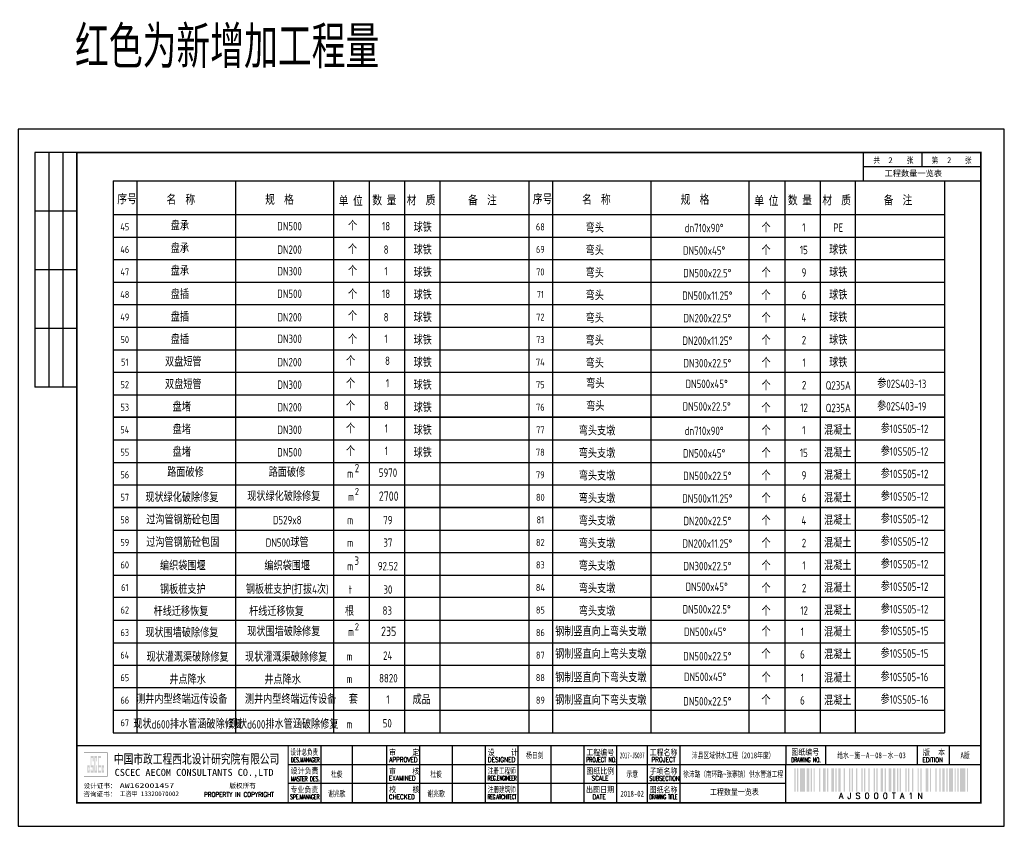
# Paper-space layout 'Layout1' of a CAD drawing. Extents: x 2184 to 6879, y -5477 to -3492.
# Tile 5 of 14: x 3927 to 4347, y -5477 to -5133. Entities that reach past the tile are written whole.
import ezdxf
from ezdxf.enums import TextEntityAlignment as Align

# ---------------------------------------------------------------- set-up
doc = ezdxf.new("R2010")
doc.units = 0
doc.layers.get('0').update_dxf_attribs({"linetype": 'CONTINUOUS'})
doc.layers.add('GPSCOMMON', color=7, linetype='CONTINUOUS')
doc.layers.add('标注', color=7, linetype='CONTINUOUS')
doc.styles.add('gpshz', font='tssdeng.shx', dxfattribs={"width": 0.7, "height": 2.5, "bigfont": 'hztxt.shx'})
doc.styles.get("Standard").update_dxf_attribs({"font": 'rs.shx', "bigfont": 'hztxt.shx'})
doc.styles.add('图签', font='txt', dxfattribs={"width": 0.66})
doc.styles.add('图签 1', font='romanc.shx', dxfattribs={"width": 0.8})
doc.styles.add('图签1', font='romanc.shx', dxfattribs={"width": 0.8})
doc.styles.add('宋体', font='txt')

# ---------------------------------------------------------------- blocks, each defined once
blk = doc.blocks.new('*U33')
at = {"linetype": 'Continuous'}
h = blk.add_hatch(color=0, dxfattribs=at)
h.paths.add_polyline_path([(30.15, 24.21), (30.15, 23.67), (29.79, 23.67), (29.79, 25.06), (30.15, 25.06), (30.15, 24.58), (30.49, 24.58), (30.49, 25.94), (29.45, 25.94), (29.45, 22.84), (30.49, 22.84), (30.49, 24.21)])
h.paths.add_polyline_path([(30.83, 24.21), (30.83, 22.84), (32.1, 22.84), (32.1, 25.94), (31.17, 25.94), (31.17, 29.16), (31.76, 29.16), (31.76, 27.64), (32.1, 27.64), (32.1, 29.98), (30.83, 29.98), (30.83, 25.06), (31.76, 25.06), (31.76, 23.67), (31.17, 23.67), (31.17, 24.21)])
h.paths.add_polyline_path([(33.25, 25.94), (33.25, 23.67), (32.78, 23.67), (32.78, 29.16), (33.25, 29.16), (33.25, 27.64), (33.59, 27.64), (33.59, 29.98), (32.44, 29.98), (32.44, 22.84), (33.59, 22.84), (33.59, 25.94)])
h.paths.add_polyline_path([(35.22, 29.98), (33.93, 29.98), (33.93, 22.84), (35.22, 22.84), (35.22, 23.67), (34.27, 23.67), (34.27, 25.06), (35.22, 25.06), (35.22, 25.94), (34.27, 25.94), (34.27, 29.16), (35.22, 29.16)])
h.paths.add_polyline_path([(36.25, 24.21), (36.25, 23.67), (35.9, 23.67), (35.9, 25.06), (36.25, 25.06), (36.25, 24.58), (36.59, 24.58), (36.59, 25.94), (35.56, 25.94), (35.56, 22.84), (36.59, 22.84), (36.59, 24.21)])
at = {"color": 0, "linetype": 'Continuous'}
for p, q in [((7, 287), (7, 187)), ((25, 287), (7, 287)), ((13, 287), (13, 187)), ((19, 287), (19, 187)), ((360, 275), (360, 287)), ((385, 281), (385, 287)), ((410, 275), (410, 287)), ((360, 281), (410, 281)), ((360, 275), (410, 275)), ((25, 262), (7, 262)), ((25, 237), (7, 237)), ((25, 212), (7, 212)), ((25, 187), (7, 187)), ((129, 10.34), (129, 34.34)), ((142.36, 10.34), (142.36, 34.34)), ((157, 10.34), (157, 34.34)), ((171, 10.34), (171, 34.34)), ((185, 10.34), (185, 34.34)), ((199, 10.34), (199, 34.34)), ((213, 10.34), (213, 34.34)), ((227, 10.34), (227, 34.34)), ((255, 10.34), (255, 34.34)), ((268, 10.34), (268, 34.34)), ((282, 10.34), (282, 34.34)), ((327, 34.34), (327, 26.34)), ((343.88, 34.34), (343.88, 26.34)), ((383.01, 26.34), (383.01, 34.34)), ((396.62, 26.34), (396.62, 34.34)), ((115, 26.34), (330, 26.34)), ((327, 26.34), (410, 26.34)), ((327, 10.34), (327, 26.34)), ((115, 18.34), (327, 18.34))]:
    blk.add_line(p, q, dxfattribs=at)
blk.add_lwpolyline([(0, 0), (420, 0), (420, 297), (0, 297)], close=True, dxfattribs=at)
for points, const_width in [([(410, 10), (410, 287), (25, 287), (25, 10), (410, 10)], 0.75), ([(25, 34.34), (410, 34.34)], 0.5), ([(115, 10.34), (115, 34.34)], 0.5), ([(241, 10.34), (241, 34.34)], 0.5), ([(327, 10.34), (327, 26.34)], 0.35), ([(327, 26.34), (410, 26.34)], 0.35)]:
    blk.add_lwpolyline(points, dxfattribs=dict(at, const_width=const_width))
at = {"color": 0, "linetype": 'Continuous', "const_width": 0.107}
blk.add_lwpolyline([(28, 21.34), (38, 21.34), (38, 31.34), (28, 31.34)], close=True, dxfattribs=at)
at = {"color": 0, "linetype": 'Continuous'}
for points in [[(330.54, 14.73), (330.54, 24.73), (331.09, 14.73), (331.09, 24.73)], [(331.74, 14.73), (331.74, 24.73), (332.29, 14.73), (332.29, 24.73)], [(332.94, 14.73), (332.94, 24.73), (335.14, 14.73), (335.14, 24.73)], [(335.79, 14.73), (335.79, 24.73), (336.89, 14.73), (336.89, 24.73)], [(337.54, 14.73), (337.54, 24.73), (338.09, 14.73), (338.09, 24.73)], [(338.74, 14.73), (338.74, 24.73), (339.29, 14.73), (339.29, 24.73)], [(341.04, 14.73), (341.04, 24.73), (341.59, 14.73), (341.59, 24.73)], [(342.79, 14.73), (342.79, 24.73), (343.89, 14.73), (343.89, 24.73)], [(344.54, 14.73), (344.54, 24.73), (345.09, 14.73), (345.09, 24.73)], [(346.29, 14.73), (346.29, 24.73), (347.39, 14.73), (347.39, 24.73)], [(348.04, 14.73), (348.04, 24.73), (348.59, 14.73), (348.59, 24.73)], [(349.24, 14.73), (349.24, 24.73), (350.34, 14.73), (350.34, 24.73)], [(351.54, 14.73), (351.54, 24.73), (352.09, 14.73), (352.09, 24.73)], [(353.84, 14.73), (353.84, 24.73), (354.39, 14.73), (354.39, 24.73)], [(355.04, 14.73), (355.04, 24.73), (355.59, 14.73), (355.59, 24.73)], [(356.79, 14.73), (356.79, 24.73), (357.34, 14.73), (357.34, 24.73)], [(359.09, 14.73), (359.09, 24.73), (359.64, 14.73), (359.64, 24.73)], [(360.29, 14.73), (360.29, 24.73), (360.84, 14.73), (360.84, 24.73)], [(362.04, 14.73), (362.04, 24.73), (362.59, 14.73), (362.59, 24.73)], [(364.34, 14.73), (364.34, 24.73), (364.89, 14.73), (364.89, 24.73)], [(365.54, 14.73), (365.54, 24.73), (366.09, 14.73), (366.09, 24.73)], [(367.29, 14.73), (367.29, 24.73), (368.39, 14.73), (368.39, 24.73)], [(369.04, 14.73), (369.04, 24.73), (369.59, 14.73), (369.59, 24.73)], [(370.79, 14.73), (370.79, 24.73), (371.89, 14.73), (371.89, 24.73)], [(372.54, 14.73), (372.54, 24.73), (373.64, 14.73), (373.64, 24.73)], [(374.29, 14.73), (374.29, 24.73), (374.84, 14.73), (374.84, 24.73)], [(375.49, 14.73), (375.49, 24.73), (376.04, 14.73), (376.04, 24.73)], [(377.79, 14.73), (377.79, 24.73), (378.34, 14.73), (378.34, 24.73)], [(378.99, 14.73), (378.99, 24.73), (379.54, 14.73), (379.54, 24.73)], [(380.74, 14.73), (380.74, 24.73), (381.29, 14.73), (381.29, 24.73)], [(383.04, 14.73), (383.04, 24.73), (383.59, 14.73), (383.59, 24.73)], [(384.24, 14.73), (384.24, 24.73), (384.79, 14.73), (384.79, 24.73)], [(386.54, 14.73), (386.54, 24.73), (387.64, 14.73), (387.64, 24.73)], [(388.29, 14.73), (388.29, 24.73), (388.84, 14.73), (388.84, 24.73)], [(390.59, 14.73), (390.59, 24.73), (391.14, 14.73), (391.14, 24.73)], [(392.34, 14.73), (392.34, 24.73), (392.89, 14.73), (392.89, 24.73)], [(393.54, 14.73), (393.54, 24.73), (394.64, 14.73), (394.64, 24.73)], [(395.29, 14.73), (395.29, 24.73), (395.84, 14.73), (395.84, 24.73)], [(396.49, 14.73), (396.49, 24.73), (398.14, 14.73), (398.14, 24.73)], [(398.79, 14.73), (398.79, 24.73), (399.34, 14.73), (399.34, 24.73)], [(399.99, 14.73), (399.99, 24.73), (400.54, 14.73), (400.54, 24.73)], [(401.19, 14.73), (401.19, 24.73), (403.39, 14.73), (403.39, 24.73)], [(404.04, 14.73), (404.04, 24.73), (404.59, 14.73), (404.59, 24.73)], [(404.59, 14.73), (404.59, 24.73), (404.59, 14.73), (404.59, 24.73)], [(404.59, 14.73), (404.59, 24.73), (404.59, 14.73), (404.59, 24.73)], [(404.59, 14.73), (404.59, 24.73), (404.59, 14.73), (404.59, 24.73)], [(404.59, 14.73), (404.59, 24.73), (404.59, 14.73), (404.59, 24.73)], [(404.59, 14.73), (404.59, 24.73), (404.59, 14.73), (404.59, 24.73)], [(404.59, 14.73), (404.59, 24.73), (404.59, 14.73), (404.59, 24.73)], [(404.59, 14.73), (404.59, 24.73), (404.59, 14.73), (404.59, 24.73)], [(404.59, 14.73), (404.59, 24.73), (404.59, 14.73), (404.59, 24.73)], [(404.59, 14.73), (404.59, 24.73), (404.59, 14.73), (404.59, 24.73)], [(404.59, 14.73), (404.59, 24.73), (404.59, 14.73), (404.59, 24.73)], [(404.59, 14.73), (404.59, 24.73), (404.59, 14.73), (404.59, 24.73)], [(404.59, 14.73), (404.59, 24.73), (404.59, 14.73), (404.59, 24.73)], [(404.59, 14.73), (404.59, 24.73), (404.59, 14.73), (404.59, 24.73)], [(404.59, 14.73), (404.59, 24.73), (404.59, 14.73), (404.59, 24.73)], [(404.59, 14.73), (404.59, 24.73), (404.59, 14.73), (404.59, 24.73)], [(404.59, 14.73), (404.59, 24.73), (404.59, 14.73), (404.59, 24.73)], [(404.59, 14.73), (404.59, 24.73), (404.59, 14.73), (404.59, 24.73)]]:
    blk.add_solid(points, dxfattribs=at)
for s, height, style, width, p in [('共       张', 2.5, '图签', 0.8, (364.26, 282.49)), ('第       张', 2.5, '图签', 0.8, (389.04, 282.49)), ('中国市政工程西北设计研究院有限公司', 4, '图签', 0.74, (40.74, 26.71)), ('设计总负责', 2.5, '图签', 0.67, (115.98, 30.39)), ('APPROVED', 2, '图签 1', 0.75, (158.02, 27.38)), ('审    定', 2.5, '图签', 0.85, (157.92, 30.22)), ('设    计', 2.5, '图签', 0.85, (199.94, 30.25)), ('DESIGNED', 2, '图签 1', 0.78, (199.99, 27.38)), ('PROJECT NO.', 2, '图签 1', 0.6, (241.93, 27.38)), ('工程编号', 2.5, '图签', 0.85, (241.94, 30.2)), ('工程名称', 2.5, '图签', 0.85, (268.91, 30.22)), ('PROJECT', 2, '图签 1', 0.8, (269.68, 27.39)), ('图纸编号', 2.5, '图签', 0.85, (329.28, 30.36)), ('版  本', 2.5, '图签', 0.85, (385.33, 30.27)), ('设计负责', 2.5, '图签', 0.85, (115.98, 22.4)), ('DES.MANAGER', 2, '图签1', 0.55, (116.1, 27.26)), ('注册工程师', 2.5, '图签', 0.68, (200, 22.38)), ('图纸比例', 2.5, '图签', 0.85, (241.94, 22.31)), ('DRAWING NO.', 2, '图签 1', 0.59, (329.18, 27.29)), ('EDITION', 2, '图签 1', 0.75, (385.15, 27.26)), ('CSCEC AECOM CONSULTANTS CO.,LTD', 3, '图签', 1.07, (41.06, 21.47)), ('MASTER DES.', 2, '图签1', 0.57, (116.21, 19.2)), ('EXAMINED', 2, '图签 1', 0.79, (157.88, 19.46)), ('审    核', 2.5, '图签', 0.85, (157.92, 22.21)), ('REG.ENGINEER', 2, '图签 1', 0.53, (199.98, 19.5)), ('SCALE', 2, '图签 1', 0.8, (244.22, 19.48)), ('SUBSECTION', 2, '图签 1', 0.64, (268.76, 19.39)), ('子项名称', 2.5, '图签', 0.85, (268.88, 22.24)), ('专业负责', 2.5, '图签', 0.85, (115.95, 14.38)), ('校    核', 2.5, '图签', 0.85, (158, 14.42)), ('注册建筑师', 2.5, '图签', 0.68, (200.02, 14.45)), ('出图日期', 2.5, '图签', 0.85, (241.87, 14.4)), ('图纸名称', 2.5, '图签', 0.85, (268.91, 14.33)), ('PROPERTY IN COPYRIGHT', 2, '图签 1', 0.8, (79.11, 12.55)), ('SPE.MANAGER', 2, '图签 1', 0.56, (115.81, 11.53)), ('CHECKED', 2, '图签 1', 0.85, (157.85, 11.55)), ('REG.ARCHITECT', 2, '图签 1', 0.5, (199.98, 11.52)), ('DATE', 2, '图签 1', 0.8, (244.61, 11.52)), ('DRAWING TITLE', 2, '图签 1', 0.5, (268.86, 11.53))]:
    blk.add_text(s, height=height, dxfattribs=dict(at, style=style, width=width)).set_placement(p)
at = {"color": 0, "linetype": 'Continuous', "style": '图签'}
for s, p in [('设计证书：', (27.85, 16.24)), ('版权所有', (89.96, 16.29)), ('咨询证书：', (27.76, 12.7))]:
    blk.add_text(s, height=2, dxfattribs=at).set_placement(p)
at = {"color": 0, "linetype": 'Continuous'}
blk.add_text('A J S 0 0 0 T A 1 N ', height=2.5, dxfattribs=at).set_placement((368.31, 14.23), align=Align.TOP_CENTER)
at = {"color": 0, "linetype": 'Continuous', "style": '图签', "flags": 8}
for tag, width, p, p2 in [('设计总负责', 0.611046, (130.25, 28.99), (141.11, 28.99)), ('工程名称', 2.988281, (283.25, 28.99), (325.75, 28.99)), ('图纸编号', 2.575163, (345.13, 28.99), (381.76, 28.99)), ('子项名称', 2.988281, (283.25, 20.99), (325.75, 20.99))]:
    blk.add_attdef(tag, text='', height=2.5, dxfattribs=dict(at, width=width)).set_placement(p, p2, align=Align.FIT)
at = {"color": 0, "linetype": 'Continuous', "ltscale": 0.055, "style": '图签', "flags": 8}
for tag, width, p, p2 in [('审定', 1.617188, (172.25, 28.99), (183.75, 28.99)), ('设计', 1.617188, (214.25, 28.99), (225.75, 28.99)), ('工程编号', 0.738284, (256.25, 28.99), (266.75, 28.99)), ('版本', 1.530605, (397.87, 28.99), (408.75, 28.99)), ('设计负责', 0.763807, (130.25, 20.99), (141.11, 20.99)), ('审核', 1.617188, (172.25, 20.99), (183.75, 20.99)), ('注册工程师', 0.646875, (214.25, 20.99), (225.75, 20.99)), ('图纸比例', 0.738284, (256.25, 20.99), (266.75, 20.99)), ('专业负责', 0.763807, (130.25, 12.65), (141.11, 12.65)), ('校核', 1.617188, (172.25, 12.65), (183.75, 12.65)), ('注册建筑师', 0.646875, (214.25, 12.65), (225.75, 12.65)), ('出图日期', 0.738284, (256.25, 12.65), (266.75, 12.65))]:
    blk.add_attdef(tag, text='', height=2.5, dxfattribs=dict(at, width=width)).set_placement(p, p2, align=Align.FIT)
at = {"color": 0, "linetype": 'Continuous', "style": '图签'}
for tag, p, width in [('设计证书', (43.26, 16.37), 1.55), ('咨询证书', (43.26, 12.88), 0.9)]:
    blk.add_attdef(tag, p, '', height=2, dxfattribs=dict(at, width=width))
at = {"color": 0, "linetype": 'Continuous', "style": '图签', "width": 0.85}
for tag, height, p in [('图纸名称_2_1', 2.2, (305.02, 15.12)), ('图纸名称_1_1', 2.5, (305.02, 13.35)), ('图纸名称_2_2', 2.2, (305.02, 11.51))]:
    blk.add_attdef(tag, text='', height=height, dxfattribs=at).set_placement(p, align=Align.CENTER)
blk = doc.blocks.new('20180504.1559522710')
for p, q in [((3967.11, -5201.67), (4144.11, -5201.67)), ((3967.11, -5201.67), (4321.11, -5201.67)), ((4060.83, -5201.67), (4060.83, -5436.87)), ((4091.11, -5201.67), (4091.11, -5436.87)), ((4144.11, -5201.67), (4144.11, -5436.87)), ((4237.83, -5201.67), (4237.83, -5436.87)), ((4268.11, -5201.67), (4268.11, -5436.87)), ((4321.11, -5201.67), (4321.11, -5436.87)), ((3967.11, -5216.07), (4321.11, -5216.07)), ((3967.11, -5225.67), (4321.11, -5225.67)), ((3967.11, -5235.27), (4321.11, -5235.27)), ((3967.11, -5235.27), (4321.11, -5235.27)), ((3967.11, -5244.87), (4321.11, -5244.87)), ((3967.11, -5254.47), (4321.11, -5254.47)), ((3967.11, -5264.07), (4321.11, -5264.07)), ((3967.11, -5273.67), (4321.11, -5273.67)), ((3967.11, -5283.27), (4321.11, -5283.27)), ((3967.11, -5283.27), (4321.11, -5283.27)), ((3967.11, -5292.87), (4321.11, -5292.87)), ((3967.11, -5302.47), (4321.11, -5302.47)), ((4321.11, -5302.47), (3967.11, -5302.47)), ((3967.11, -5312.07), (4321.11, -5312.07)), ((3967.11, -5321.67), (4321.11, -5321.67)), ((3967.11, -5331.27), (4321.11, -5331.27)), ((3967.11, -5340.87), (4321.11, -5340.87)), ((4321.11, -5340.87), (3967.11, -5340.87)), ((3967.11, -5350.47), (4321.11, -5350.47)), ((3967.11, -5360.07), (4321.11, -5360.07)), ((3967.11, -5369.67), (4321.11, -5369.67)), ((4321.11, -5379.27), (3967.11, -5379.27)), ((3967.11, -5388.87), (4321.11, -5388.87)), ((3967.11, -5398.47), (4321.11, -5398.47)), ((3967.11, -5408.07), (4321.11, -5408.07)), ((4321.11, -5417.67), (3967.11, -5417.67)), ((3967.11, -5427.27), (4321.11, -5427.27)), ((4144.11, -5427.27), (4321.11, -5427.27)), ((3967.11, -5436.87), (4321.11, -5436.87))]:
    blk.add_line(p, q)
for points in [[(3967.11, -5201.67), (3967.11, -5436.87)], [(3977.11, -5201.67), (3977.11, -5436.87)], [(4019.11, -5201.67), (4019.11, -5436.87)], [(4076.11, -5201.67), (4076.11, -5436.87)], [(4106.11, -5201.67), (4106.11, -5436.87)], [(4154.11, -5201.67), (4154.11, -5436.87)], [(4196.11, -5201.67), (4196.11, -5436.87)], [(4253.11, -5201.67), (4253.11, -5436.87)], [(4283.11, -5201.67), (4283.11, -5436.87)]]:
    blk.add_lwpolyline(points)
at = {"layer": 'GPSCOMMON'}
ref = blk.add_blockref('*U33', (3926.61, -5476.67), dxfattribs=at)
ref.add_attrib('咨询证书', '工咨甲 13320070002', (3969.86, -5463.79), dxfattribs={"layer": '0', "height": 2, "style": '图签', "width": 0.9})
ref.add_attrib('版本', 'A版', dxfattribs={"layer": '0', "height": 2.5, "style": '图签', "width": 0.7, "flags": 8}).set_placement((4329.91, -5447.68), align=Align.CENTER)
ref.add_attrib('图纸编号', '给水－施－A－08－水－03', dxfattribs={"layer": '0', "height": 2.5, "style": '图签', "width": 0.7, "flags": 8}).set_placement((4290.05, -5447.68), align=Align.CENTER)
ref.add_attrib('子项名称', '徐沛路（南环路~张寨镇）供水管道工程', dxfattribs={"layer": '0', "height": 2.5, "style": '图签', "width": 0.679241, "flags": 8}).set_placement((4209.86, -5455.68), (4252.36, -5455.68), align=Align.FIT)
ref.add_attrib('工程名称', '沛县区域供水工程（2018年度）', dxfattribs={"layer": '0', "height": 2.5, "style": '图签', "width": 0.7, "flags": 8}).set_placement((4231.11, -5447.68), align=Align.CENTER)
ref.add_attrib('出图日期', '2018-02', dxfattribs={"layer": '0', "height": 2.5, "style": '图签', "width": 0.7, "flags": 8}).set_placement((4188.11, -5464.02), align=Align.CENTER)
ref.add_attrib('图纸比例', '示意', dxfattribs={"layer": '0', "height": 2.5, "style": '图签', "width": 0.7, "flags": 8}).set_placement((4188.11, -5455.68), align=Align.CENTER)
ref.add_attrib('工程编号', '2017-JS037', dxfattribs={"layer": '0', "height": 2.5, "style": '图签', "width": 0.587346, "flags": 8}).set_placement((4182.86, -5447.68), (4193.36, -5447.68), align=Align.FIT)
ref.add_attrib('设计', '杨日剑', dxfattribs={"layer": '0', "height": 2.5, "style": '图签', "width": 0.7, "flags": 8}).set_placement((4146.61, -5447.68), align=Align.CENTER)
ref.add_attrib('校核', '谢兆歌', dxfattribs={"layer": '0', "height": 2.5, "style": '图签', "width": 0.7, "flags": 8}).set_placement((4104.61, -5464.02), align=Align.CENTER)
ref.add_attrib('审核', '杜俊', dxfattribs={"layer": '0', "height": 2.5, "style": '图签', "width": 0.7, "flags": 8}).set_placement((4104.61, -5455.68), align=Align.CENTER)
ref.add_attrib('专业负责', '谢兆歌', dxfattribs={"layer": '0', "height": 2.5, "style": '图签', "width": 0.7, "flags": 8}).set_placement((4062.29, -5464.02), align=Align.CENTER)
ref.add_attrib('设计负责', '杜俊', dxfattribs={"layer": '0', "height": 2.5, "style": '图签', "width": 0.7, "flags": 8}).set_placement((4062.29, -5455.68), align=Align.CENTER)
ref.add_attrib('设计证书', 'AW162001457', (3969.86, -5460.3), dxfattribs={"layer": '0', "height": 2, "style": '图签', "width": 1.55})
ref.add_attrib('图纸名称_1_1', '工程数量一览表', dxfattribs={"layer": '0', "height": 2.5, "style": '图签', "width": 0.85}).set_placement((4231.63, -5463.32), align=Align.CENTER)
at = {"color": 1, "style": 'gpshz', "width": 0.8}
for s, height, p in [('红色为新增加工程量', 18, (4015.59, -5153.8)), ('过沟管钢筋砼包固', 3.6, (3996.7, -5357.63)), ('DN500球管', 3.6, (4041.17, -5357.63)), ('m', 3.6, (4068.01, -5357.63)), ('37', 3.6, (4084.05, -5357.63))]:
    blk.add_text(s, height=height, dxfattribs=at).set_placement(p, align=Align.CENTER)
at = {"style": 'gpshz', "width": 0.8}
for s, height, p in [('  序号', 4, (3971.01, -5211.66)), ('名  称', 4, (3995.87, -5211.91)), ('规  格', 4, (4037.87, -5211.91)), (' 单 位', 4, (4067.28, -5212.45)), ('数 量', 4, (4082.55, -5212.19)), ('材  质', 4, (4098.19, -5212.17)), ('备  注', 4, (4124.33, -5212.17)), ('  序号', 4, (4148.01, -5211.66)), ('名  称', 4, (4172.87, -5211.91)), ('规  格', 4, (4214.87, -5211.91)), (' 单 位', 4, (4244.28, -5212.45)), ('数 量', 4, (4259.55, -5212.19)), ('材  质', 4, (4275.19, -5212.17)), ('备  注', 4, (4301.33, -5212.17)), ('45', 3, (3971.99, -5222.85)), ('盘承', 3.6, (3995.46, -5222.83)), ('DN500', 3.6, (4042.18, -5222.83)), ('个', 3.6, (4069.02, -5222.83)), ('18', 3.6, (4083.3, -5222.83)), ('球铁', 3.6, (4098.88, -5223.47)), ('68', 3, (4148.99, -5222.85)), ('弯头', 3.6, (4172.17, -5223.71)), ('dn710x90%%D', 3.6, (4218.75, -5223.62)), ('个', 3.6, (4245.13, -5223.65)), ('1', 3.6, (4261.22, -5223.38)), ('PE', 3.6, (4275.88, -5223.47)), ('46', 3, (3971.99, -5232.45)), ('盘承', 3.6, (3995.46, -5232.43)), ('DN200', 3.6, (4042.18, -5232.83)), ('个', 3.6, (4069.02, -5232.83)), ('8', 3.6, (4083.3, -5232.83)), ('球铁', 3.6, (4098.88, -5233.07)), ('69', 3, (4148.99, -5232.45)), ('弯头', 3.6, (4172.17, -5233.31)), ('DN500x45%%D', 3.6, (4218.75, -5233.22)), ('个', 3.6, (4245.13, -5233.25)), ('15', 3.6, (4261.22, -5232.98)), ('球铁', 3.6, (4275.88, -5233.07)), ('盘承', 3.6, (3995.46, -5242.03)), ('个', 3.6, (4069.02, -5242.03)), ('47', 3, (3971.99, -5242.05)), ('DN300', 3.6, (4042.18, -5242.03)), ('1', 3.6, (4083.3, -5242.03)), ('球铁', 3.6, (4098.88, -5242.67)), ('70', 3, (4148.99, -5242.05)), ('弯头', 3.6, (4172.15, -5242.91)), ('DN500x22.5%%D', 3.6, (4220.11, -5242.82)), ('个', 3.6, (4245.13, -5242.85)), ('9', 3.6, (4261.28, -5242.58)), ('球铁', 3.6, (4275.88, -5242.67)), ('48', 3, (3971.99, -5251.65)), ('盘插', 3.6, (3995.46, -5252.03)), ('DN500', 3.6, (4042.18, -5251.63)), ('个', 3.6, (4069.02, -5252.03)), ('18', 3.6, (4083.3, -5251.63)), ('球铁', 3.6, (4098.88, -5252.27)), ('71', 3, (4148.99, -5251.65)), ('弯头', 3.6, (4172.15, -5252.51)), ('DN500x11.25%%D', 3.6, (4220.11, -5252.42)), ('个', 3.6, (4245.13, -5252.45)), ('6', 3.6, (4261.34, -5252.18)), ('球铁', 3.6, (4275.88, -5252.27)), ('49', 3, (3971.99, -5261.25)), ('盘插', 3.6, (3995.46, -5261.63)), ('DN200', 3.6, (4042.18, -5261.63)), ('个', 3.6, (4069.02, -5261.23)), ('8', 3.6, (4083.3, -5261.63)), ('球铁', 3.6, (4098.88, -5261.87)), ('72', 3, (4148.99, -5261.25)), ('弯头', 3.6, (4172.17, -5262.11)), ('DN200x22.5%%D', 3.6, (4220.11, -5262.02)), ('个', 3.6, (4245.13, -5262.05)), ('4', 3.6, (4261.22, -5261.78)), ('球铁', 3.6, (4275.88, -5261.87)), ('盘插', 3.6, (3995.46, -5271.23)), ('DN300', 3.6, (4042.18, -5270.83)), ('个', 3.6, (4069.02, -5271.23)), ('1', 3.6, (4083.3, -5270.83)), ('球铁', 3.6, (4098.88, -5271.47)), ('球铁', 3.6, (4275.88, -5271.47)), ('50', 3, (3971.99, -5270.85)), ('73', 3, (4148.99, -5270.85)), ('弯头', 3.6, (4172.15, -5271.71)), ('DN200x11.25%%D', 3.6, (4220.11, -5271.62)), ('个', 3.6, (4245.13, -5271.65)), ('2', 3.6, (4261.28, -5271.38)), ('51', 3, (3971.99, -5280.45)), ('双盘短管', 3.6, (3996.91, -5280.76)), ('DN200', 3.6, (4042.18, -5280.76)), ('个', 3.6, (4068.19, -5280.44)), ('8', 3.6, (4083.89, -5280.17)), ('球铁', 3.6, (4098.88, -5281.07)), ('74', 3, (4148.99, -5280.45)), ('弯头', 3.6, (4172.15, -5281.31)), ('DN300x22.5%%D', 3.6, (4220.11, -5281.22)), ('个', 3.6, (4245.13, -5281.25)), ('1', 3.6, (4261.34, -5280.98)), ('球铁', 3.6, (4275.88, -5281.07)), ('52', 3, (3971.99, -5290.05)), ('双盘短管', 3.6, (3996.91, -5290.36)), ('DN300', 3.6, (4042.18, -5290.36)), ('个', 3.6, (4068.19, -5290.04)), ('1', 3.6, (4083.89, -5289.77)), ('球铁', 3.6, (4098.88, -5290.67)), ('75', 3, (4148.99, -5290.05)), ('弯头', 3.6, (4172.4, -5290.03)), ('DN500x45%%D', 3.6, (4219.82, -5290.03)), ('个', 3.6, (4245.13, -5290.85)), ('2', 3.6, (4261.34, -5290.58)), ('Q235A', 3.6, (4275.88, -5290.67)), ('%%145参02S403-13', 3.6, (4302.93, -5289.99)), ('53', 3, (3971.99, -5299.65)), ('盘堵', 3.6, (3996.27, -5299.96)), ('DN200', 3.6, (4042.18, -5299.96)), ('个', 3.6, (4068.16, -5299.64)), ('8', 3.6, (4083.43, -5299.37)), ('球铁', 3.6, (4098.88, -5300.27)), ('76', 3, (4148.99, -5299.65)), ('弯头', 3.6, (4172.4, -5299.63)), ('DN500x22.5%%D', 3.6, (4219.82, -5299.63)), ('个', 3.6, (4245.13, -5300.45)), ('12', 3.6, (4261.34, -5300.18)), ('Q235A', 3.6, (4275.88, -5300.27)), ('%%145参02S403-19', 3.6, (4302.93, -5299.59)), ('%%145参10S505-12', 3.6, (4304.12, -5309.19)), ('54', 3, (3971.99, -5309.25)), ('盘堵', 3.6, (3996.27, -5309.56)), ('DN300', 3.6, (4042.18, -5309.56)), ('个', 3.6, (4068.16, -5309.24)), ('1', 3.6, (4083.43, -5308.97)), ('球铁', 3.6, (4098.88, -5309.87)), ('77', 3, (4148.99, -5309.25)), ('弯头支墩', 3.6, (4173.15, -5310.11)), ('dn710x90%%D', 3.6, (4218.75, -5310.02)), ('个', 3.6, (4245.13, -5310.05)), ('1', 3.6, (4261.22, -5309.78)), ('混凝土', 3.6, (4275.66, -5309.87)), ('55', 3, (3971.99, -5318.85)), ('盘堵', 3.6, (3996.27, -5319.16)), ('DN500', 3.6, (4042.18, -5319.16)), ('个', 3.6, (4068.16, -5318.84)), ('1', 3.6, (4083.43, -5318.57)), ('球铁', 3.6, (4098.88, -5319.47)), ('78', 3, (4148.99, -5318.85)), ('弯头支墩', 3.6, (4173.15, -5319.71)), ('DN500x45%%D', 3.6, (4218.75, -5319.62)), ('个', 3.6, (4245.13, -5319.65)), ('15', 3.6, (4261.22, -5319.38)), ('混凝土', 3.6, (4275.66, -5319.47)), ('%%145参10S505-12', 3.6, (4304.12, -5318.79)), ('56', 3, (3971.99, -5328.45)), ('路面破修', 3.6, (3997.82, -5327.78)), ('路面破修', 3.6, (4041.06, -5327.78)), ('m', 3.6, (4068.01, -5328.21)), ('2', 3.6, (4070.88, -5325.87)), ('5970', 3.6, (4084.1, -5327.84)), ('79', 3, (4148.99, -5328.45)), ('弯头支墩', 3.6, (4173.15, -5329.31)), ('DN500x22.5%%D', 3.6, (4220.11, -5329.22)), ('个', 3.6, (4245.13, -5329.25)), ('9', 3.6, (4261.28, -5328.98)), ('混凝土', 3.6, (4275.66, -5329.07)), ('%%145参10S505-12', 3.6, (4304.12, -5328.39)), ('现状绿化破除修复', 3.6, (3996.3, -5338.5)), ('现状绿化破除修复', 3.6, (4039.71, -5338.03)), ('2', 3, (4070.87, -5335.56)), ('2700', 4, (4084.4, -5338.03)), ('%%145参10S505-12', 3.6, (4304.12, -5337.99)), ('57', 3, (3971.99, -5338.05)), ('m', 3.6, (4068.36, -5338.03)), ('80', 3, (4148.99, -5338.05)), ('弯头支墩', 3.6, (4173.15, -5338.91)), ('DN500x11.25%%D', 3.6, (4220.11, -5338.82)), ('个', 3.6, (4245.13, -5338.85)), ('6', 3.6, (4261.34, -5338.58)), ('混凝土', 3.6, (4275.66, -5338.67)), ('58', 3, (3971.99, -5347.65)), ('过沟管钢筋砼包固', 3.6, (3996.7, -5348.03)), ('D529x8', 3.6, (4041.17, -5348.03)), ('m', 3.6, (4068.01, -5348.03)), ('79', 3.6, (4084.05, -5348.03)), ('81', 3, (4148.99, -5347.65)), ('弯头支墩', 3.6, (4173.15, -5348.51)), ('DN200x22.5%%D', 3.6, (4220.11, -5348.42)), ('个', 3.6, (4245.13, -5348.45)), ('4', 3.6, (4261.22, -5348.18)), ('混凝土', 3.6, (4275.66, -5348.27)), ('%%145参10S505-12', 3.6, (4304.12, -5347.59)), ('59', 3, (3971.99, -5357.25)), ('82', 3, (4148.99, -5357.25)), ('弯头支墩', 3.6, (4173.15, -5358.11)), ('DN200x11.25%%D', 3.6, (4220.11, -5358.02)), ('个', 3.6, (4245.13, -5358.05)), ('2', 3.6, (4261.28, -5357.78)), ('混凝土', 3.6, (4275.66, -5357.87)), ('%%145参10S505-12', 3.6, (4304.12, -5357.19)), ('60', 3, (3971.99, -5366.85)), ('编织袋围堰', 3.6, (3996.7, -5367.63)), ('编织袋围堰', 3.6, (4041.17, -5367.63)), ('3', 3.6, (4070.78, -5365.31)), ('83', 3, (4148.99, -5366.85)), ('弯头支墩', 3.6, (4173.15, -5367.71)), ('个', 3.6, (4245.13, -5367.65)), ('1', 3.6, (4261.34, -5367.38)), ('混凝土', 3.6, (4275.66, -5367.47)), ('%%145参10S505-12', 3.6, (4304.12, -5366.79)), ('m', 3.6, (4068.01, -5367.63)), ('92.52', 3.6, (4084.05, -5367.63)), ('DN300x22.5%%D', 3.6, (4220.11, -5367.62)), ('61', 3, (3971.99, -5376.45)), ('钢板桩支护', 3.6, (3996.7, -5377.63)), ('钢板桩支护(打拔4次)', 3.6, (4041.17, -5377.63)), ('t', 3.6, (4068.01, -5377.63)), ('30', 3.6, (4084.05, -5377.63)), ('84', 3, (4148.99, -5376.45)), ('弯头支墩', 3.6, (4173.15, -5377.31)), ('DN500x45%%D', 3.6, (4219.82, -5376.43)), ('个', 3.6, (4245.13, -5377.25)), ('2', 3.6, (4261.34, -5376.98)), ('混凝土', 3.6, (4275.66, -5377.07)), ('%%145参10S505-12', 3.6, (4304.12, -5376.39)), ('62', 3, (3971.99, -5386.05)), ('杆线迁移恢复', 3.6, (3995.92, -5387.05)), ('杆线迁移恢复', 3.6, (4036.61, -5387.05)), ('根', 3.6, (4067.73, -5386.97)), ('83', 3.6, (4083.78, -5386.58)), ('85', 3, (4148.99, -5386.05)), ('弯头支墩', 3.6, (4173.15, -5386.91)), ('DN500x22.5%%D', 3.6, (4219.82, -5386.03)), ('个', 3.6, (4245.13, -5386.85)), ('个', 3.6, (4245.13, -5386.85)), ('12', 3.6, (4261.34, -5386.58)), ('混凝土', 3.6, (4275.66, -5386.67)), ('%%145参10S505-12', 3.6, (4304.12, -5385.99)), ('63', 3, (3971.99, -5395.65)), ('现状围墙破除修复', 3.6, (3996.3, -5396.1)), ('现状围墙破除修复', 3.6, (4039.71, -5395.63)), ('m', 3.6, (4068.36, -5395.63)), ('2', 3, (4070.87, -5393.16)), ('235', 4, (4084.4, -5395.63)), ('86', 3, (4148.99, -5395.65)), ('钢制竖直向上弯头支墩', 3.6, (4174.76, -5395.63)), ('DN500x45%%D', 3.6, (4219.16, -5395.63)), ('个', 3.6, (4245.13, -5395.63)), ('1', 3.6, (4260.63, -5395.63)), ('混凝土', 3.6, (4275.66, -5395.82)), ('%%145参10S505-15', 3.6, (4304.08, -5395.28)), ('钢制竖直向上弯头支墩', 3.6, (4174.76, -5405.23)), ('个', 3.6, (4245.13, -5405.23)), ('6', 3.6, (4260.63, -5405.23)), ('混凝土', 3.6, (4275.66, -5405.42)), ('%%145参10S505-15', 3.6, (4304.08, -5404.88)), ('64', 3, (3971.99, -5405.25)), ('现状灌溉渠破除修复', 3.6, (3998.74, -5406.49)), ('现状灌溉渠破除修复', 3.6, (4040.74, -5406.49)), ('m', 3.6, (4067.71, -5406.09)), ('24', 3.6, (4083.98, -5405.78)), ('87', 3, (4148.99, -5405.25)), ('DN500x22.5%%D', 3.6, (4220.11, -5406.02)), ('65', 3, (3971.99, -5414.85)), ('井点降水', 3.6, (3998.74, -5416.09)), ('井点降水', 3.6, (4039.22, -5416.09)), ('m', 3.6, (4067.71, -5415.69)), ('8820', 3.6, (4084.27, -5415.38)), ('88', 3, (4148.99, -5414.85)), ('钢制竖直向下弯头支墩', 3.6, (4174.76, -5415.23)), ('DN500x45%%D', 3.6, (4219.16, -5414.83)), ('个', 3.6, (4245.13, -5415.23)), ('1', 3.6, (4260.63, -5415.23)), ('混凝土', 3.6, (4275.66, -5415.42)), ('%%145参10S505-16', 3.6, (4304.08, -5414.88)), ('66', 3, (3971.99, -5424.45)), ('测井内型终端远传设备', 3.6, (3996.23, -5424.43)), ('测井内型终端远传设备', 3.6, (4042.6, -5424.43)), ('套', 3.6, (4069.32, -5424.43)), ('1', 3.6, (4084.08, -5424.43)), ('成品', 3.6, (4098.45, -5424.62)), ('89', 3, (4148.99, -5424.45)), ('钢制竖直向下弯头支墩', 3.6, (4174.76, -5424.83)), ('DN500x22.5%%D', 3.6, (4220.11, -5425.22)), ('个', 3.6, (4245.13, -5424.83)), ('6', 3.6, (4260.63, -5424.83)), ('混凝土', 3.6, (4275.66, -5425.02)), ('%%145参10S505-16', 3.6, (4304.08, -5424.48)), ('现状d600排水管涵破除修复', 3.6, (3998.96, -5435.05)), ('现状d600排水管涵破除修复', 3.6, (4039.65, -5435.05)), ('50', 3.6, (4083.78, -5434.58)), ('67', 3, (3971.99, -5434.05)), ('m', 3.6, (4067.73, -5434.97))]:
    blk.add_text(s, height=height, dxfattribs=at).set_placement(p, align=Align.CENTER)
at = {"layer": '标注', "lineweight": -3, "style": '宋体'}
for s, p in [('2             2', (4297.25, -5194.19)), ('工程数量一览表', (4295.58, -5199.82))]:
    blk.add_text(s, height=2.5, dxfattribs=at).set_placement(p)

psp = doc.layouts.get("Layout1")

# ---------------------------------------------------------------- block references
at = {"layer": 'GPSCOMMON'}
psp.add_blockref('20180504.1559522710', (0, 0), dxfattribs=at)

doc.saveas('drawing.dxf')
